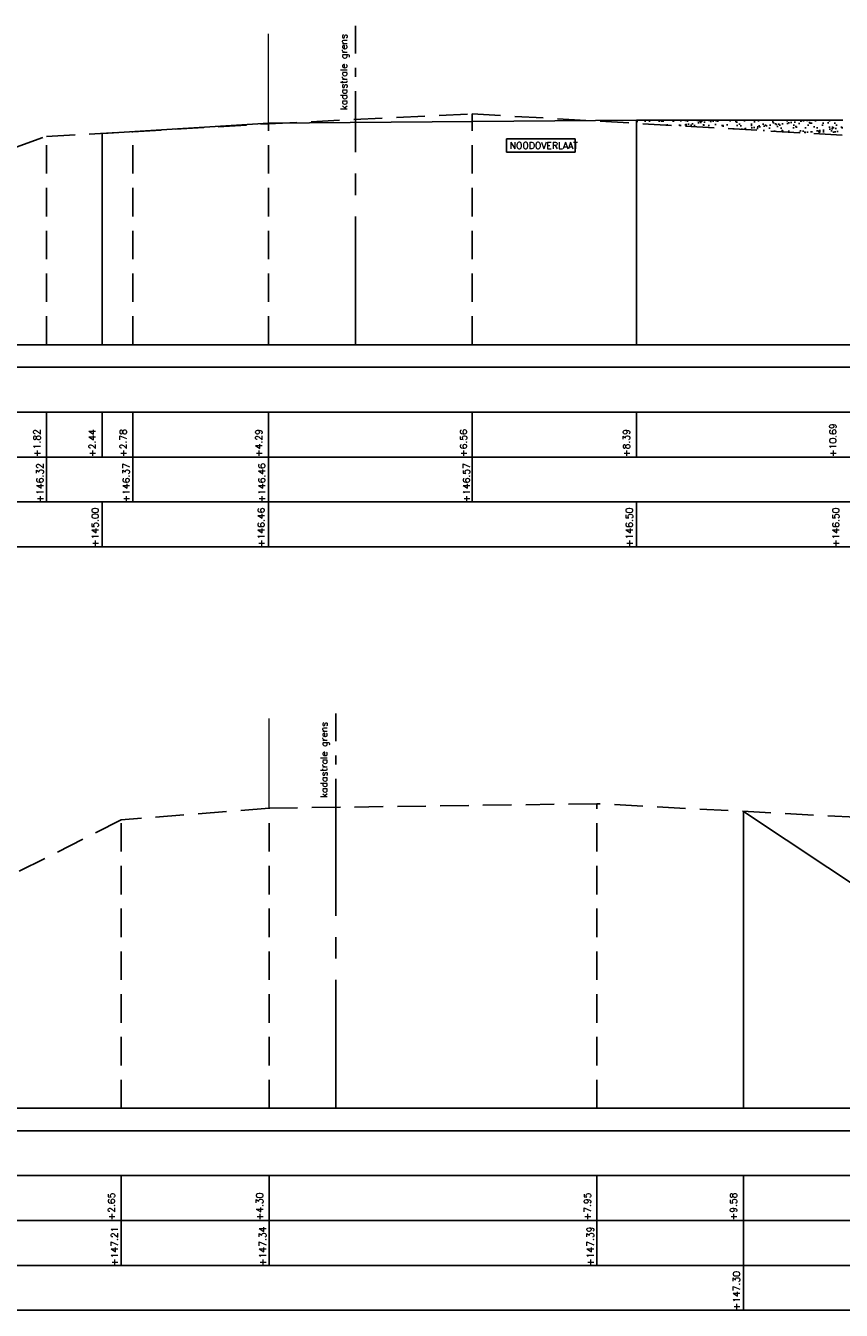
# Model space of a CAD drawing. Header units: metres. Extents: x -32 to 40, y -72 to 118.
# Tile 8 of 25: x -22.6 to -13.51, y -30.46 to -16.16. Entities that reach past the tile are written whole.
import ezdxf

# ---------------------------------------------------------------- set-up
doc = ezdxf.new("R2010")
doc.units = ezdxf.units.M
for name, pattern in [('1-200 CENTER', [4.28625, 2.8575, -0.47625, 0.47625, -0.47625]), ('1-200 DASHDOT', [2.54, 1.27, -0.635, 0, -0.635]), ('1-200 HIDDEN', [0.9525, 0.635, -0.3175])]:
    doc.linetypes.add(name, pattern=pattern)
for name, color, linetype in [('PH-BEST-BEBOUWING', 1, 'Continuous'), ('PH-BEST-KADASTRALE-GRENS', 240, '1-200 CENTER'), ('PH-BESTAAND', 253, '1-200 HIDDEN'), ('PH-NIEUW-WEGAS', 2, '1-200 DASHDOT'), ('PH-ONTWERP-WATERBERGING', 6, 'Continuous'), ('PH100', 7, 'Continuous')]:
    doc.layers.add(name, color=color, linetype=linetype)
doc.layers.add('PH-INM-RASTERHEKWERK', color=8, linetype='1-200 HEKWERK', lineweight=0)
doc.styles.add('ROMANS', font='romans.shx')
doc.linetypes.add('1-200 HEKWERK', pattern='A,1.5,-0.4,["X",ROMANS,S=0.24,R=0,X=-0.275,Y=-0.12],-0.05', length=1.95)

msp = doc.modelspace()

# ---------------------------------------------------------------- hatches: boundary and pattern name
at = {"layer": 'PH-ONTWERP-WATERBERGING'}
h = msp.add_hatch(dxfattribs=at)
h.set_pattern_fill('AR-SAND', color=256, scale=0.002)
h.paths.add_polyline_path([(-13.496, -17.215), (-15.796, -17.215), (-15.796, -17.25), (-13.496, -17.382)])

# ---------------------------------------------------------------- linework, layer by layer
at = {"layer": 'PH-BEST-KADASTRALE-GRENS', "ltscale": 0.5}
for p, q in [((-18.926, -19.715), (-18.926, -17.208)), ((-19.146, -28.215), (-19.146, -24.865))]:
    msp.add_line(p, q, dxfattribs=at)
at = {"layer": 'PH-BESTAAND', "ltscale": 0.5}
for p, q in [((-19.896, -17.255), (-17.626, -17.145)), ((-17.626, -19.715), (-17.626, -17.145)), ((-17.626, -17.145), (-13.446, -17.385)), ((-21.406, -17.345), (-19.896, -17.255)), ((-19.896, -19.715), (-19.896, -17.255)), ((-22.706, -17.515), (-22.366, -17.395)), ((-22.366, -17.395), (-21.406, -17.345)), ((-22.366, -19.715), (-22.366, -17.395)), ((-21.406, -19.715), (-21.406, -17.345)), ((-19.886, -24.875), (-21.536, -25.005)), ((-16.236, -24.825), (-19.886, -24.875)), ((-19.886, -28.215), (-19.886, -24.875)), ((-16.236, -28.215), (-16.236, -24.825)), ((-12.396, -25.025), (-16.236, -24.825)), ((-21.536, -25.005), (-22.686, -25.585)), ((-21.536, -28.215), (-21.536, -25.005))]:
    msp.add_line(p, q, dxfattribs=at)
at = {"layer": 'PH-INM-RASTERHEKWERK', "ltscale": 0.5}
for points in [[(-19.896, -17.255), (-19.896, -16.255)], [(-19.886, -24.875), (-19.886, -23.875)]]:
    msp.add_lwpolyline(points, dxfattribs=at)
at = {"layer": 'PH-NIEUW-WEGAS', "ltscale": 0.25}
for p, q in [((-18.926, -17.208), (-18.926, -16.163)), ((-19.146, -24.865), (-19.146, -23.82))]:
    msp.add_line(p, q, dxfattribs=at)
at = {"layer": 'PH-ONTWERP-WATERBERGING'}
for p, q in [((-15.796, -19.715), (-15.796, -17.215)), ((-15.796, -17.215), (-13.496, -17.215)), ((-21.746, -19.715), (-21.746, -17.363)), ((-14.604, -24.91), (-11.146, -27.215)), ((-14.604, -24.91), (-14.604, -28.215))]:
    msp.add_line(p, q, dxfattribs=at)
for points in [[(-21.739, -17.362), (-19.896, -17.248)], [(-19.896, -17.248), (-15.796, -17.215)]]:
    msp.add_lwpolyline(points, dxfattribs=at)
at = {"layer": 'PH100', "color": 5, "linetype": 'Continuous'}
for p, q in [((-31.711, -19.715), (22.721, -19.715)), ((-31.711, -28.215), (22.824, -28.215))]:
    msp.add_line(p, q, dxfattribs=at)
at = {"layer": 'PH100'}
for p, q in [((-27, -19.965), (22.721, -19.965)), ((-27, -20.465), (22.721, -20.465)), ((-22.366, -20.465), (-22.366, -21.465)), ((-21.746, -20.465), (-21.746, -20.965)), ((-21.406, -20.465), (-21.406, -21.465)), ((-19.896, -20.465), (-19.896, -21.465)), ((-17.626, -20.465), (-17.626, -21.465)), ((-15.796, -20.465), (-15.796, -20.965)), ((-27, -20.965), (22.721, -20.965)), ((-27, -21.465), (22.721, -21.465)), ((-21.746, -21.465), (-21.746, -21.965)), ((-19.896, -21.465), (-19.896, -21.965)), ((-15.796, -21.465), (-15.796, -21.965)), ((-27, -21.965), (22.721, -21.965)), ((-27, -28.465), (22.824, -28.465)), ((-27, -28.965), (22.824, -28.965)), ((-21.536, -28.965), (-21.536, -29.965)), ((-19.886, -28.965), (-19.886, -29.965)), ((-16.236, -28.965), (-16.236, -29.965)), ((-14.604, -28.965), (-14.604, -30.465)), ((-27, -29.465), (22.824, -29.465)), ((-27, -29.965), (22.824, -29.965)), ((-27, -30.465), (22.824, -30.465))]:
    msp.add_line(p, q, dxfattribs=at)

# ---------------------------------------------------------------- texts
at = {"layer": 'PH-BEST-BEBOUWING', "color": 2, "char_height": 0.075, "width": 1.8344, "attachment_point": 7, "rotation": 90, "style": 'ROMANS'}
for insert in [(-18.994, -17.102), (-19.214, -24.759)]:
    msp.add_mtext('kadastrale grens', dxfattribs=dict(at, insert=insert))
at = {"layer": 'PH100', "color": 2, "linetype": 'Continuous', "style": 'ROMANS'}
for s, p in [('+1.82', (-22.435, -20.963)), ('+2.44', (-21.82, -20.963)), ('+2.78', (-21.475, -20.963)), ('+4.29', (-19.965, -20.963)), ('+6.56', (-17.685, -20.963)), ('+8.39', (-15.87, -20.963)), ('+10.69', (-13.57, -20.963)), ('+2.65', (-21.605, -29.463)), ('+4.30', (-19.955, -29.463)), ('+7.95', (-16.305, -29.463)), ('+9.58', (-14.678, -29.463))]:
    msp.add_text(s, height=0.075, rotation=90, dxfattribs=at).set_placement(p)
at = {"layer": 'PH100', "color": 8, "linetype": 'Continuous', "style": 'ROMANS'}
for s, p in [('+146.32', (-22.402, -21.47)), ('+146.37', (-21.442, -21.47)), ('+146.46', (-19.932, -21.47)), ('+146.57', (-17.652, -21.47)), ('+147.34', (-19.922, -29.97)), ('+147.21', (-21.572, -29.97)), ('+147.39', (-16.272, -29.97))]:
    msp.add_text(s, height=0.075, rotation=90, dxfattribs=at).set_placement(p)
at = {"layer": 'PH100', "color": 6, "linetype": 'Continuous', "style": 'ROMANS'}
for s, p in [('+145.00', (-21.788, -21.965)), ('+146.46', (-19.938, -21.965)), ('+146.50', (-15.838, -21.965)), ('+146.50', (-13.538, -21.965)), ('+147.30', (-14.645, -30.465))]:
    msp.add_text(s, height=0.075, rotation=90, dxfattribs=at).set_placement(p)

# ---------------------------------------------------------------- next in the draw order: texts
at = {"layer": 'PH100', "color": 2, "linetype": 'Continuous', "insert": (-17.207, -17.46), "char_height": 0.075, "attachment_point": 1, "style": 'ROMANS', "bg_fill": 19, "box_fill_scale": 1.5, "bg_fill_color": 256, "bg_fill_transparency": 0}
msp.add_mtext_dynamic_manual_height_columns('\\A1;NOODOVERLAAT', width=0.69221, gutter_width=1, heights=[0], dxfattribs=at)

doc.saveas('drawing.dxf')
